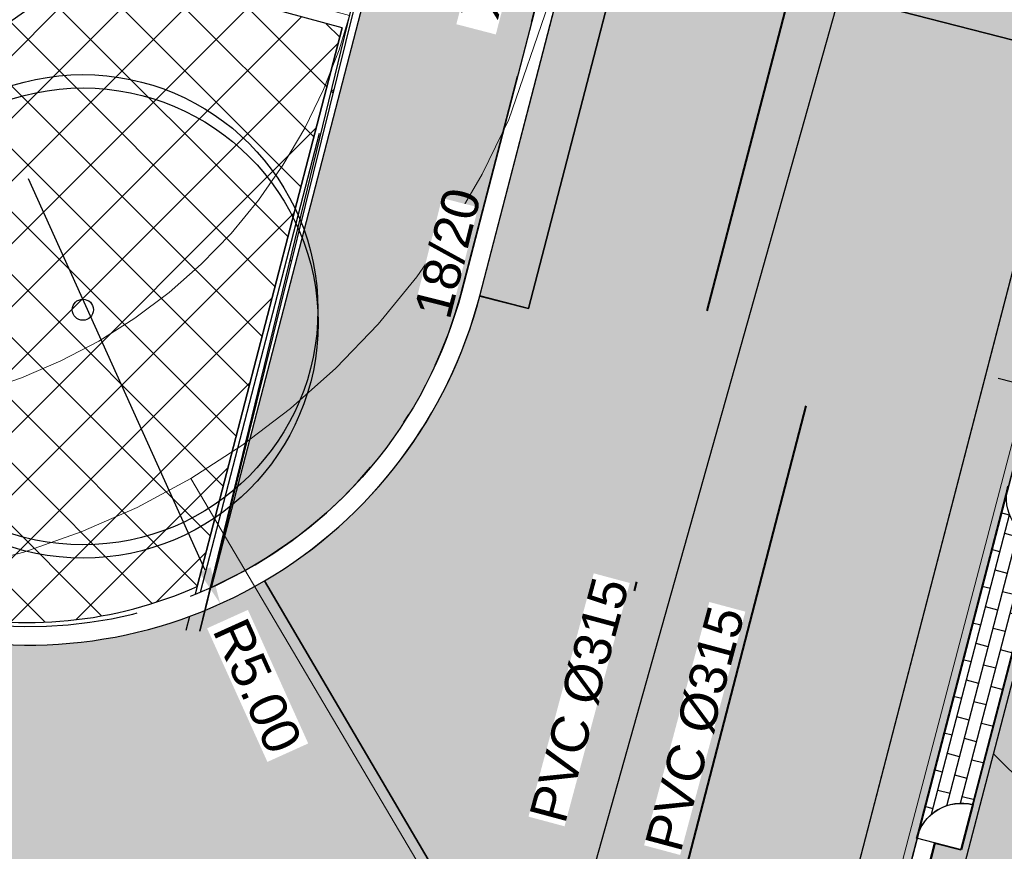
# Model space of a CAD drawing. Header units: metres. Extents: x 252743 to 254903, y 592696 to 593766.
# Tile 58 of 174: x 253750.63 to 253761.19, y 592952.56 to 592961.47. Entities that reach past the tile are written whole.
import ezdxf

# ---------------------------------------------------------------- set-up
doc = ezdxf.new("R2010")
doc.units = ezdxf.units.M
doc.set_wipeout_variables(frame=1)
for name, pattern in [('ACAD_ISO11W100', [33, 12, -3, 12, -3, 0, -3]), ('CENTER', [50.800000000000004, 31.75, -6.35, 6.35, -6.35]), ('DASHED', [19.049999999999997, 12.7, -6.35]), ('HIDDEN', [9.524999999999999, 6.35, -3.175])]:
    doc.linetypes.add(name, pattern=pattern)
for name, color, linetype, lineweight in [('132034000_dwg', 8, 'Continuous', 5), ('B-BH-GR-BEPLANTING_CULTUUR_HEESTERS-G', 250, 'Continuous', 18), ('B-BH-VH-OPENVERHARDING-G', 250, 'Continuous', 18), ('N-RI-DWA-PVC', 12, 'CENTER', 40), ('N-RI-HWA-PVC', 150, 'ACAD_ISO11W100', 40), ('N-RI-HWA-PVC125 KOLKAANSLUITING', 140, 'HIDDEN', 35)]:
    doc.layers.add(name, color=color, linetype=linetype, lineweight=lineweight)
doc.layers.add('ALGEMEEN HULP', color=6, linetype='Continuous', plot=False)
for name, color, linetype in [('B-RI-DWA-BETON', 8, 'Continuous'), ('N-GR-ARC-GROENVOORZIENING-N', 82, 'Continuous'), ('N-GR-BOOM', 3, 'Continuous'), ('N-KL-NUTSSTROOK', 10, 'Continuous'), ('N-RI-KOLK-TROTTOIRKOLK-TRK', 7, 'Continuous'), ('N-RI-TEKST 200', 7, 'Continuous'), ('N-WB-ANTIWORTELSCHERM', 6, 'ZIGZAG'), ('N-WB-ARC-BETONTEGEL 30X30', 8, 'Continuous'), ('N-WB-ARC-KLINKER DF', 24, 'Continuous'), ('N-WB-ARC-SBS-KF-ROODBRUIN-PARKEREN', 24, 'Continuous'), ('N-WB-ARC-SBS-KF-ROODBRUIN-RIJBAAN', 24, 'Continuous'), ('N-WB-BAND OPSLUITBAND 10x20', 7, 'DASHED'), ('N-WB-BAND TEKST 200', 7, 'Continuous'), ('N-WB-BAND TROTTOIRBAND 18 20', 7, 'ACAD_ISO11W100'), ('N-WB-BOCHTSTRAAL', 7, 'Continuous'), ('N-WB-KANTVERHARDING', 2, 'Continuous')]:
    doc.layers.add(name, color=color, linetype=linetype)
doc.layers.get('0').freeze()
doc.styles.add('N_STANDARD 200', font='arial.ttf', dxfattribs={"height": 0.4})
doc.linetypes.add('ZIGZAG', pattern='A,0.00254,-5.08,[131,ltypeshp.shx,S=5.08,R=0,X=-5.08,Y=0],-10.16,[131,ltypeshp.shx,S=5.08,R=180,X=5.08,Y=0],-5.08', length=20.32254)
doc.dimstyles.new('N_DIMENSION 200', dxfattribs={"dimtxt": 0.4, "dimasz": 0.4, "dimexe": 0.125, "dimexo": 0.125, "dimgap": 0.25, "dimtad": 1, "dimzin": 3, "dimdsep": 46, "dimtxsty": 'N_STANDARD 200', "dimcen": 0, "dimazin": 3, "dimtfac": 1, "dimtix": 1, "dimtmove": 2, "dimatfit": 3, "dimfxl": 0.125, "dimfxlon": 1, "dimtfill": 1, "dimtolj": 1, "dimtzin": 0, "dimarcsym": 0})
pattern_1 = [(45, (0, 0), (-1.122532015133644, 1.122532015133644), []), (135, (0, 0), (-1.122532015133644, -1.122532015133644), [])]
pattern_2 = [(164.95, (0, 0), (-0.03517992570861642, -0.1308364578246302), []), (254.95, (0, 0), (0.1610502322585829, -0.1835997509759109), [0.1354836, -0.1354836])]

# ---------------------------------------------------------------- blocks, each defined once
blk = doc.blocks.new("'BOOM")
for centre, radius in [((0, 0), 2.8), ((0.002061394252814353, -0.1586252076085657), 2.8), ((0, 0), 0.1258658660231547)]:
    blk.add_circle(centre, radius)
blk = doc.blocks.new('TROTTOIRKOLK TRK2020')
h = blk.add_hatch(color=256)
h.dxf.hatch_style = 1
h.paths.add_polyline_path([(0, 0), (0.4500000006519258, 0.4499999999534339), (0.4500000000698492, -6.984919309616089e-10)])
for points in [[(6.111804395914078e-10, 0.4500000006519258), (0.4500000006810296, 0.4499999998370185), (0.4500000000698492, -6.984919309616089e-10), (0, 0)], [(0, 0), (0.4500000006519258, 0.4499999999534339), (0.4500000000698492, -6.984919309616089e-10)]]:
    blk.add_lwpolyline(points, close=True)
at = {"color": 7, "true_color": 0xffffff}
blk.add_wipeout([(0.3157935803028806, -0.08776652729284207), (1.5578082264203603, -0.08776652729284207), (1.5578082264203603, -0.524888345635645), (0.3157935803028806, -0.524888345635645)], dxfattribs=at)
at = {"style": 'N_STANDARD 200'}
blk.add_attdef('TROTTOIRKOLK', (0.3157935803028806, -0.5054737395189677), '', height=0.4, dxfattribs=at)
blk = doc.blocks.new('*D620')
at = {"layer": 'Defpoints', "color": 0, "transparency": 16777216}
for p in [(253748.9364679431, 592960.3183358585), (253748.5284768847, 592960.0292972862)]:
    blk.add_point(p, dxfattribs=at)
at = {"layer": 'N-WB-BOCHTSTRAAL', "color": 0, "lineweight": -2, "transparency": 16777216}
for p, q in [((253751.1563177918, 592961.8909738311), (253749.2628607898, 592960.5495667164)), ((253748.5284768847, 592960.0292972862), (253748.9364679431, 592960.3183358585))]:
    blk.add_line(p, q, dxfattribs=at)
at = {"layer": 'N-WB-BOCHTSTRAAL', "color": 0, "transparency": 16777216}
blk.add_solid([(253749.2243223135, 592960.6039655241), (253749.3013992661, 592960.4951679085), (253748.9364679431, 592960.3183358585)], dxfattribs=at)
at = {"layer": 'N-WB-BOCHTSTRAAL', "color": 0, "transparency": 16777216, "insert": (253750.1102061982, 592961.7065286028), "char_height": 0.4, "attachment_point": 5, "rotation": 35.315412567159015, "style": 'N_STANDARD 200', "bg_fill": 3, "box_fill_scale": 1.1, "bg_fill_color": 256, "bg_fill_true_color": 13158600, "bg_fill_transparency": 0}
blk.add_mtext('\\A1;R0.50', dxfattribs=at)
blk = doc.blocks.new('*D635')
at = {"layer": 'Defpoints', "color": 0, "transparency": 16777216}
for p in [(253750.7253535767, 592959.7673037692), (253752.7833385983, 592955.2104739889)]:
    blk.add_point(p, dxfattribs=at)
at = {"layer": 'N-WB-BOCHTSTRAAL', "color": 0, "lineweight": -2, "transparency": 16777216}
blk.add_line((253750.7253535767, 592959.7673037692), (253752.6186997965, 592955.5750203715), dxfattribs=at)
at = {"layer": 'N-WB-BOCHTSTRAAL', "color": 0, "transparency": 16777216}
blk.add_solid([(253752.6794575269, 592955.6024601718), (253752.5579420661, 592955.5475805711), (253752.7833385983, 592955.2104739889)], dxfattribs=at)
at = {"layer": 'N-WB-BOCHTSTRAAL', "color": 0, "transparency": 16777216, "insert": (253753.1812608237, 592954.3293869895), "char_height": 0.4, "attachment_point": 5, "rotation": 294.30519566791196, "style": 'N_STANDARD 200', "bg_fill": 3, "box_fill_scale": 1.1, "bg_fill_color": 256, "bg_fill_true_color": 13158600, "bg_fill_transparency": 0}
blk.add_mtext('\\A1;R5.00', dxfattribs=at)
blk = doc.blocks.new('132034000_dwg_GWW-CAD Bgt tekening 12A-1381416-Plot dakaanzicht')
at = {"layer": 'B-BH-GR-BEPLANTING_CULTUUR_HEESTERS-G', "color": 253, "lineweight": 9, "flags": 128}
blk.add_lwpolyline([(253754167, 592961516), (253754056, 592961148), (253753889, 592960721), (253753688, 592960308), (253753455, 592959912), (253753192, 592959536), (253752900, 592959181), (253752580, 592958851), (253752236, 592958548), (253751868, 592958272), (253751480, 592958027), (253751074, 592957813), (253750652, 592957632), (253750217, 592957484), (253749772, 592957372), (253749319, 592957295), (253748862, 592957255), (253748403, 592957250), (253747944, 592957282), (253747043, 592957454), (253727119, 592962918), (253728598, 592968451)], close=True, dxfattribs=at)
at = {"layer": 'B-BH-VH-OPENVERHARDING-G', "color": 253, "lineweight": 9, "flags": 128}
for points in [[(253772574, 593000000), (253758495, 592946357), (253752466, 592956553), (253753016, 592956906), (253753536, 592957302), (253754023, 592957736), (253754475, 592958208), (253754889, 592958714), (253755261, 592959250), (253755591, 592959814), (253755875, 592960402), (253756302, 592961636), (253766289, 593000000)], [(253766289, 593000000), (253756302, 592961636), (253755875, 592960402), (253755591, 592959814), (253755261, 592959250), (253754889, 592958714), (253754475, 592958208), (253754023, 592957736), (253753536, 592957302), (253753016, 592956906), (253752466, 592956553), (253751891, 592956243), (253751293, 592955980), (253750676, 592955764), (253750045, 592955598)], [(253750217, 592957484), (253750652, 592957632), (253751074, 592957813), (253751480, 592958027), (253751868, 592958272), (253752236, 592958548), (253752580, 592958851), (253752900, 592959181), (253753192, 592959536), (253753455, 592959912), (253753688, 592960308), (253753889, 592960721), (253754056, 592961148), (253754167, 592961516), (253754189, 592961588), (253764176, 593000000)], [(253750045, 592955598), (253750676, 592955764), (253751293, 592955980), (253751891, 592956243), (253752466, 592956553), (253758495, 592946357), (253718795, 592956575)]]:
    blk.add_lwpolyline(points, dxfattribs=at)
blk.add_lwpolyline([(253775890, 593004985), (253774615, 593000000), (253760809, 592946005), (253760290, 592943740), (253758495, 592946357), (253772574, 593000000), (253774505, 593007358), (253774775, 593007996), (253775109, 593008604), (253775502, 593009174), (253775952, 593009702), (253776454, 593010180), (253777001, 593010606), (253777389, 593010845)], close=True, dxfattribs=at)
blk = doc.blocks.new('132034000_dwg-1357416-Plot dakaanzicht')
blk.add_blockref('132034000_dwg_GWW-CAD Bgt tekening 12A-1381416-Plot dakaanzicht', (0, 0))

msp = doc.modelspace()

# ---------------------------------------------------------------- hatches: boundary and pattern name
at = {"layer": 'N-GR-ARC-GROENVOORZIENING-N'}
h = msp.add_hatch(dxfattribs=at)
h.set_pattern_fill('ANSI37', color=256, scale=0.15)
h.set_pattern_definition([(45, (0, 0), (-0.3367596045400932, 0.3367596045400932), []), (135, (0, 0), (-0.3367596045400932, -0.3367596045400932), [])])
edge = h.paths.add_edge_path()
edge.add_line((253727.9191936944, 592968.480070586), (253726.2539070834, 592962.2731240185))
edge.add_line((253726.2539070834, 592962.2731240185), (253728.368296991, 592961.7177103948))
edge.add_line((253728.368296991, 592961.7177103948), (253729.3582225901, 592965.5889470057))
edge.add_line((253729.3582225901, 592965.5889470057), (253749.1969873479, 592960.4235757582))
edge.add_line((253749.1969873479, 592960.4235757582), (253748.0330482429, 592955.8685234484))
edge.add_line((253748.0330482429, 592955.8685234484), (253748.3207268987, 592955.7949735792))
edge.add_line((253748.3207268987, 592955.7949735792), (253748.2481189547, 592955.5039309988))
edge.add_line((253748.2481189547, 592955.5039309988), (253749.7288412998, 592955.1222836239))
edge.add_arc((253750.7217837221, 592959.4703725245), 4.460023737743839, 257.1363506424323, 293.9817638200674)
edge.add_line((253752.5345418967, 592955.3953609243), (253754.0891062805, 592961.3821363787))
edge.add_line((253754.0891062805, 592961.3821363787), (253727.9191936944, 592968.480070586))
at = {"layer": 'N-KL-NUTSSTROOK'}
h = msp.add_hatch(dxfattribs=at)
h.set_pattern_fill('ANSI37', color=256, scale=0.5)
h.set_pattern_definition(pattern_1)
h.paths.add_polyline_path([(253760.746, 592945.783), (253759.1574171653, 592946.2746259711), (253774.6515842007, 593005.5265700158), (253775.9494361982, 593005.1896064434)])
at = {"layer": 'N-WB-ARC-BETONTEGEL 30X30'}
h = msp.add_hatch(dxfattribs=at)
h.set_pattern_fill('AR-B88', color=256, scale=0.002, angle=255.05, style=0)
h.set_pattern_definition([(255.05, (253773.5397279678, 593028.5386789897), (0.3926438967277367, -0.1048414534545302), []), (345.05, (253773.5397279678, 593028.5386789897), (0.4450646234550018, 0.0914804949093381), [0.4064, -0.4064])])
edge = h.paths.add_edge_path()
edge.add_line((253771.8020082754, 593029.008750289), (253773.5397279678, 593028.5386789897))
edge.add_line((253773.5397279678, 593028.5386789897), (253755.3713180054, 592958.5610639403))
edge.add_arc((253750.7253535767, 592959.7673037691), 4.799999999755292, 294.127736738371, 345.4455492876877, ccw=False)
edge.add_line((253752.6874606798, 592955.3866490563), (253771.8020082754, 593029.008750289))
h = msp.add_hatch(dxfattribs=at)
h.set_pattern_fill('AR-B88', color=256, scale=0.002, angle=255.05, style=0)
h.set_pattern_definition([(255.05, (253779.4767015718, 593025.9783309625), (0.3926438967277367, -0.1048414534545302), []), (345.05, (253779.4767015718, 593025.9783309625), (0.4450646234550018, 0.0914804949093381), [0.4064, -0.4064])])
edge = h.paths.add_edge_path()
edge.add_line((253779.6976379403, 593026.787586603), (253781.4303758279, 593026.3386508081))
edge.add_line((253781.4303758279, 593026.3386508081), (253760.4954154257, 592945.650298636))
edge.add_line((253760.4954154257, 592945.650298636), (253758.7543793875, 592946.1023259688))
edge.add_line((253758.7543793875, 592946.1023259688), (253760.4382898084, 592952.6454299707))
edge.add_line((253760.4382898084, 592952.6454299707), (253760.7220272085, 592952.5720123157))
edge.add_line((253760.7220272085, 592952.5720123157), (253761.7034918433, 592956.344803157))
edge.add_line((253761.7034918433, 592956.344803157), (253761.4200549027, 592956.420461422))
edge.add_line((253761.4200549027, 592956.420461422), (253761.5423325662, 592956.9029704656))
edge.add_line((253761.5423325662, 592956.9029704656), (253761.832767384, 592956.8278198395))
edge.add_line((253761.832767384, 592956.8278198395), (253762.8107634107, 592960.5930383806))
edge.add_line((253762.8107634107, 592960.5930383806), (253762.5211263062, 592960.6679825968))
edge.add_line((253762.5211263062, 592960.6679825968), (253762.6463773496, 592961.1520406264))
edge.add_line((253762.6463773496, 592961.1520406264), (253762.9362059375, 592961.0770468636))
edge.add_line((253762.9362059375, 592961.0770468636), (253763.9101300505, 592964.8530814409))
edge.add_line((253763.9101300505, 592964.8530814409), (253763.6248899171, 592964.9268879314))
edge.add_line((253763.6248899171, 592964.9268879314), (253763.7515008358, 592965.4110753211))
edge.add_line((253763.7515008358, 592965.4110753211), (253764.0416366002, 592965.3355208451))
edge.add_line((253764.0416366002, 592965.3355208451), (253765.0232878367, 592969.1148178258))
edge.add_line((253765.0232878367, 592969.1148178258), (253764.7318519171, 592969.1902274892))
edge.add_line((253764.7318519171, 592969.1902274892), (253764.8581040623, 592969.6740264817))
edge.add_line((253764.8581040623, 592969.6740264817), (253765.1485388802, 592969.5988758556))
edge.add_line((253765.1485388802, 592969.5988758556), (253766.1288665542, 592973.3730749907))
edge.add_line((253766.1288665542, 592973.3730749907), (253765.8374324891, 592973.4484841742))
edge.add_line((253765.8374324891, 592973.4484841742), (253765.9626835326, 592973.9325422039))
edge.add_line((253765.9626835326, 592973.9325422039), (253766.2541175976, 592973.8571330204))
edge.add_line((253766.2541175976, 592973.8571330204), (253767.2302362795, 592977.629252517))
edge.add_line((253767.2302362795, 592977.629252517), (253766.9406628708, 592977.7041802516))
edge.add_line((253766.9406628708, 592977.7041802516), (253767.0684905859, 592978.1875715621))
edge.add_line((253767.0684905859, 592978.1875715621), (253767.3591165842, 592978.1123714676))
edge.add_line((253767.3591165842, 592978.1123714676), (253768.1328979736, 592981.1293697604))
edge.add_line((253768.1328979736, 592981.1293697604), (253768.191375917, 592981.320813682))
edge.add_arc((253768.2669086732, 592981.6111493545), 0.2999999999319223, 165.5056880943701, 255.4173769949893, ccw=False)
edge.add_line((253767.9764569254, 592981.6862345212), (253768.1746424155, 592982.4480361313))
edge.add_line((253768.1746424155, 592982.4480361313), (253768.4650772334, 592982.3728855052))
edge.add_line((253768.4650772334, 592982.3728855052), (253769.4452773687, 592986.1465934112))
edge.add_line((253769.4452773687, 592986.1465934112), (253769.1551823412, 592986.221656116))
edge.add_line((253769.1551823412, 592986.221656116), (253769.2800935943, 592986.7058020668))
edge.add_line((253769.2800935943, 592986.7058020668), (253769.570563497, 592986.6306423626))
edge.add_line((253769.570563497, 592986.6306423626), (253770.5522284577, 592990.4095574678))
edge.add_line((253770.5522284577, 592990.4095574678), (253770.2616525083, 592990.4847446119))
edge.add_line((253770.2616525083, 592990.4847446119), (253770.3875632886, 592990.9682683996))
edge.add_line((253770.3875632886, 592990.9682683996), (253770.6772502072, 592990.893311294))
edge.add_line((253770.6772502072, 592990.893311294), (253771.6575361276, 592994.6667706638))
edge.add_line((253771.6575361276, 592994.6667706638), (253771.366872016, 592994.7416170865))
edge.add_line((253771.366872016, 592994.7416170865), (253771.4900600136, 592995.2258218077))
edge.add_line((253771.4900600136, 592995.2258218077), (253771.7751081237, 592995.1524521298))
edge.add_line((253771.7751081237, 592995.1524521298), (253772.7516621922, 592998.9265431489))
edge.add_line((253772.7516621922, 592998.9265431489), (253772.4712002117, 592998.9991132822))
edge.add_line((253772.4712002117, 592998.9991132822), (253772.5974379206, 592999.4829160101))
edge.add_line((253772.5974379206, 592999.4829160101), (253772.8878727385, 592999.407765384))
edge.add_line((253772.8878727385, 592999.407765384), (253774.0113587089, 593003.7410023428))
edge.add_line((253774.0113587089, 593003.7410023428), (253773.7213565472, 593003.8160410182))
edge.add_line((253773.7213565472, 593003.8160410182), (253775.8994252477, 593012.162073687))
edge.add_line((253775.8994252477, 593012.162073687), (253776.4709310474, 593012.0136926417))
edge.add_line((253776.4709310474, 593012.0136926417), (253778.2352353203, 593018.7716744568))
edge.add_line((253778.2352353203, 593018.7716744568), (253777.6576347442, 593018.9336680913))
edge.add_line((253777.6576347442, 593018.9336680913), (253779.6976379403, 593026.787586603))
at = {"layer": 'N-WB-ARC-KLINKER DF'}
h = msp.add_hatch(dxfattribs=at)
h.set_pattern_fill('AR-BRSTD', color=256, scale=0.002, angle=75.4, style=0)
h.set_pattern_definition([(75.4, (253761.585238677, 592955.8612527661), (-0.1311087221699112, 0.03415126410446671), []), (165.4, (253761.585238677, 592955.8612527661), (-0.1823292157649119, -0.1624872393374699), [0.1354836, -0.1354836])])
edge = h.paths.add_edge_path()
edge.add_line((253761.2262322, 592956.470613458), (253760.2465745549, 592952.6973550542))
edge.add_arc((253760.730396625, 592952.5725045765), 0.4996713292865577, 75.4787032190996, 165.5304643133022, ccw=False)
edge.add_line((253760.8556841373, 592953.0562136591), (253761.585238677, 592955.8612527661))
edge.add_arc((253761.7107190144, 592956.3456149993), 0.5003519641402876, 165.5330762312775, 255.4760815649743, ccw=False)
at = {"layer": 'N-WB-ARC-SBS-KF-ROODBRUIN-RIJBAAN'}
h = msp.add_hatch(dxfattribs=at)
h.set_pattern_fill('AR-HBONE', color=256, scale=0.002, angle=74.95)
h.set_pattern_definition([(119.95, (0, 0), (-0.2775113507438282, 0.07461856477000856), [0.6095999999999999, -0.2032]), (209.95, (-0.1014463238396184, 0.1760648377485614), (-0.2775113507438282, 0.07461856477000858), [0.6096, -0.2032])])
edge = h.paths.add_edge_path()
edge.add_line((253769.9560831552, 593038.667928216), (253787.7727007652, 593034.0428711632))
edge.add_arc((253786.0823845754, 593028.280694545), 6.004985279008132, 73.65111692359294, 165.4253912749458)
edge.add_line((253780.2706350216, 593029.7917919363), (253779.7479640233, 593029.9274939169))
edge.add_line((253779.7479640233, 593029.9274939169), (253778.959018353, 593026.8887835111))
edge.add_line((253778.959018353, 593026.8887835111), (253758.2192762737, 592947.0073914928))
edge.add_line((253758.2192762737, 592947.0073914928), (253753.2574643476, 592955.4558753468))
edge.add_arc((253750.7253535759, 592959.7673037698), 5.000000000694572, 300.4258037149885, 345.4060581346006)
edge.add_line((253755.5640326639, 592958.5074685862), (253756.0875708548, 592958.3751019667))
edge.add_line((253756.0875708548, 592958.3751019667), (253774.2232643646, 593028.2267060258))
edge.add_line((253774.2232643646, 593028.2267060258), (253774.9857447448, 593031.1634824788))
edge.add_line((253774.9857447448, 593031.1634824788), (253774.463073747, 593031.2991844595))
edge.add_arc((253768.6492103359, 593032.805906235), 6.005931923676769, 345.470865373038, 437.4320671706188)
h = msp.add_hatch(dxfattribs=at)
h.set_pattern_fill('AR-BRSTD', color=256, scale=0.002, angle=164.95)
h.set_pattern_definition(pattern_2)
h.paths.add_polyline_path([(253774.463073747, 593031.2991844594), (253774.9857447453, 593031.1634824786), (253756.0875708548, 592958.3751019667), (253755.5648998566, 592958.5108039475)])
h = msp.add_hatch(dxfattribs=at)
h.set_pattern_fill('AR-BRSTD', color=256, scale=0.002, angle=164.95)
h.set_pattern_definition(pattern_2)
h.paths.add_polyline_path([(253780.2706350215, 593029.7917919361), (253779.7479640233, 593029.9274939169), (253758.2192762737, 592947.0073914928), (253758.7419447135, 592946.8716901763), (253779.5036271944, 593026.837577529), (253780.006328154, 593028.7737851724)])
h = msp.add_hatch(dxfattribs=at)
h.set_pattern_fill('AR-HBONE', color=256, scale=0.002, angle=164.95)
h.set_pattern_definition([(209.95, (0, 0), (-0.07461856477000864, -0.2775113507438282), [0.6096, -0.2032]), (299.95, (-0.1760648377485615, -0.1014463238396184), (-0.07461856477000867, -0.2775113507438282), [0.6096, -0.2032])])
edge = h.paths.add_edge_path()
edge.add_line((253663.0904468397, 592975.0764520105), (253665.0347420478, 592974.5666594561))
edge.add_arc((253665.2205271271, 592975.5511151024), 1.001832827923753, 259.3129109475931, 345.3711205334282)
edge.add_line((253666.1898825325, 592975.2980951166), (253666.3739138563, 592976.0048992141))
edge.add_line((253666.3739138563, 592976.0048992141), (253666.9421883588, 592975.8569872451))
edge.add_line((253666.9421883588, 592975.8569872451), (253686.6968262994, 592970.7151985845))
edge.add_line((253686.6968262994, 592970.7151985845), (253693.2481519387, 592969.0078010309))
edge.add_line((253693.2481519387, 592969.0078010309), (253717.777923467, 592962.6214560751))
edge.add_line((253717.777923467, 592962.6214560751), (253728.1715909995, 592959.9148695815))
edge.add_line((253728.1715909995, 592959.9148695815), (253747.6159256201, 592954.8521951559))
edge.add_line((253747.6159256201, 592954.8521951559), (253749.3294561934, 592954.4060473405))
edge.add_line((253749.3294561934, 592954.4060473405), (253749.4655183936, 592954.9286246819))
edge.add_arc((253750.7253535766, 592959.7673037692), 4.999999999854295, 255.4060581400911, 300.4258037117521)
edge.add_line((253753.2574643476, 592955.4558753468), (253758.2192762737, 592947.0073914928))
edge.add_line((253758.2192762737, 592947.0073914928), (253717.5725960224, 592957.5902571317))
edge.add_line((253717.5725960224, 592957.5902571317), (253701.1223852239, 592961.8736075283))
edge.add_line((253701.1223852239, 592961.8736075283), (253699.0990891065, 592962.4004390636))
edge.add_line((253699.0990891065, 592962.4004390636), (253682.1637752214, 592966.8101037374))
edge.add_line((253682.1637752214, 592966.8101037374), (253665.726633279, 592971.0900529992))
edge.add_line((253665.726633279, 592971.0900529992), (253665.1426024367, 592971.242124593))
edge.add_line((253665.1426024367, 592971.242124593), (253665.2408924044, 592971.6160320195))
edge.add_arc((253664.2732700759, 592971.8684436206), 1.000002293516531, 345.3797699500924, 435.2163578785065)
edge.add_line((253664.5284403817, 592972.835342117), (253662.6368243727, 592973.3345487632))
edge.add_line((253662.6368243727, 592973.3345487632), (253663.0904468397, 592975.0764520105))
h = msp.add_hatch(dxfattribs=at)
h.set_pattern_fill('AR-BRSTD', color=256, scale=0.002, angle=74.95)
h.set_pattern_definition([(74.95, (0, 0), (-0.1308364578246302, 0.03517992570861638), []), (164.95, (0, 0), (-0.1835997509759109, -0.161050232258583), [0.1354836, -0.1354836])])
edge = h.paths.add_edge_path()
edge.add_line((253665.1426024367, 592971.242124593), (253758.2192737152, 592947.0073921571))
edge.add_line((253758.2192737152, 592947.0073921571), (253758.7419447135, 592946.8716901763))
edge.add_line((253758.7419447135, 592946.8716901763), (253758.6815914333, 592946.6392329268))
edge.add_arc((253758.3912186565, 592946.7146229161), 0.2999999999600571, 255.40633838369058, 345.44554928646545, ccw=False)
edge.add_line((253758.3156299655, 592946.4243018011), (253665.2963165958, 592970.644094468))
edge.add_arc((253665.3719052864, 592970.9344155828), 0.2999999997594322, 165.2716371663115, 255.4063384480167, ccw=False)
edge.add_line((253665.0817626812, 592971.0106866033), (253665.1426024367, 592971.242124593))

# ---------------------------------------------------------------- linework, layer by layer
at = {"layer": 'ALGEMEEN HULP'}
msp.add_line((253770.6576034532, 592955.0585719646), (253761.1231676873, 592957.626887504), dxfattribs=at)
at = {"layer": 'B-RI-DWA-BETON'}
msp.add_line((253763.872, 592977.536), (253754.752, 592945.152), dxfattribs=at)
at = {"layer": 'N-GR-ARC-GROENVOORZIENING-N'}
msp.add_lwpolyline([(253727.9191936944, 592968.480070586), (253726.2539070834, 592962.2731240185), (253728.368296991, 592961.7177103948), (253729.3582225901, 592965.5889470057), (253749.1969873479, 592960.4235757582), (253748.0330482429, 592955.8685234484), (253748.3207268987, 592955.7949735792), (253748.2481189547, 592955.5039309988), (253749.7288412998, 592955.1222836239, 0.162168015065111), (253752.5345418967, 592955.3953609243), (253754.0891062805, 592961.3821363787)], format="xyb", close=True, dxfattribs=at)
at = {"layer": 'N-KL-NUTSSTROOK'}
msp.add_lwpolyline([(253760.746, 592945.783), (253759.1574171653, 592946.2746259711), (253774.6515842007, 593005.5265700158), (253775.9494361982, 593005.1896064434)], close=True, dxfattribs=at)
at = {"layer": 'N-RI-HWA-PVC'}
msp.add_line((253773.106794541, 593016.519631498), (253755.9520278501, 592950.4595582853), dxfattribs=at)
at = {"layer": 'N-RI-HWA-PVC125 KOLKAANSLUITING'}
msp.add_line((253762.3997033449, 592960.9599463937), (253756.5922478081, 592962.4677461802), dxfattribs=at)
at = {"layer": 'N-WB-ANTIWORTELSCHERM', "ltscale": 0.2}
for p, q in [((253754.0891062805, 592961.3821363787), (253752.5132945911, 592955.3127255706)), ((253752.4514985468, 592955.0747113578), (253752.4127060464, 592954.9252978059))]:
    msp.add_line(p, q, dxfattribs=at)
at = {"layer": 'N-WB-ARC-BETONTEGEL 30X30'}
msp.add_lwpolyline([(253771.8020082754, 593029.008750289), (253773.5397279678, 593028.5386789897), (253755.3713180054, 592958.5610639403, -0.2277350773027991), (253752.6874606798, 592955.3866490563)], format="xyb", close=True, dxfattribs=at)
msp.add_lwpolyline([(253758.7543793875, 592946.1023259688), (253760.4382898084, 592952.6454299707), (253760.7220272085, 592952.5720123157), (253761.7034918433, 592956.344803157)], dxfattribs=at)
at = {"layer": 'N-WB-ARC-SBS-KF-ROODBRUIN-PARKEREN'}
for points in [[(253769.9560831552, 593038.667928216), (253787.7727007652, 593034.0428711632, 0.4233129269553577), (253780.2706350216, 593029.7917919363), (253779.7479640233, 593029.9274939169), (253778.959018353, 593026.8887835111), (253758.2192762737, 592947.0073914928), (253753.2574643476, 592955.4558753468, 0.1988228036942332), (253755.5640326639, 592958.5074685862), (253756.0875708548, 592958.3751019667), (253774.2232643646, 593028.2267060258), (253774.9857447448, 593031.1634824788), (253774.463073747, 593031.2991844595, 0.424275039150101), (253769.9560831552, 593038.667928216)], [(253663.0904468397, 592975.0764520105), (253665.0347420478, 592974.5666594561, 0.3942039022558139), (253666.1898825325, 592975.2980951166), (253666.3739138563, 592976.0048992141), (253666.9421883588, 592975.8569872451), (253686.6968262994, 592970.7151985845), (253693.2481519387, 592969.0078010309), (253717.777923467, 592962.6214560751), (253728.1715909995, 592959.9148695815), (253747.6159256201, 592954.8521951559), (253749.3294561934, 592954.4060473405), (253749.4655183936, 592954.9286246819, 0.1990019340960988), (253753.2574643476, 592955.4558753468), (253758.2192762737, 592947.0073914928), (253717.5725960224, 592957.5902571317), (253701.1223852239, 592961.8736075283), (253699.0990891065, 592962.4004390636), (253682.1637752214, 592966.8101037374), (253665.726633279, 592971.0900529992), (253665.1426024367, 592971.242124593), (253665.2408924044, 592971.6160320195, 0.413378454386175), (253664.5284403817, 592972.835342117), (253662.6368243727, 592973.3345487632)]]:
    msp.add_lwpolyline(points, format="xyb", close=True, dxfattribs=at)
for points in [[(253774.463073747, 593031.2991844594), (253774.9857447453, 593031.1634824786), (253756.0875708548, 592958.3751019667), (253755.5648998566, 592958.5108039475)], [(253780.2706350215, 593029.7917919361), (253779.7479640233, 593029.9274939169), (253758.2192762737, 592947.0073914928), (253758.7419447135, 592946.8716901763), (253779.5036271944, 593026.837577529), (253780.006328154, 593028.7737851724)]]:
    msp.add_lwpolyline(points, close=True, dxfattribs=at)
at = {"layer": 'N-WB-ARC-SBS-KF-ROODBRUIN-RIJBAAN'}
msp.add_lwpolyline([(253761.2262322, 592956.470613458), (253760.2465745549, 592952.6973550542, -0.4144781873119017), (253760.8556841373, 592953.0562136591), (253761.585238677, 592955.8612527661, -0.4139222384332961)], format="xyb", close=True, dxfattribs=at)
at = {"layer": 'N-WB-BAND OPSLUITBAND 10x20', "ltscale": 0.4}
msp.add_lwpolyline([(253752.5710885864, 592955.3363600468), (253771.6803322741, 593028.9376989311)], dxfattribs=at)
at = {"layer": 'N-WB-BAND TROTTOIRBAND 18 20', "ltscale": 0.2}
for p, q in [((253755.3664100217, 592958.542315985), (253773.5369069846, 593028.5394420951)), ((253760.8556841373, 592953.0562136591), (253760.7304330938, 592952.5721556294)), ((253760.7304330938, 592952.5721556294), (253760.2463750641, 592952.6974066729))]:
    msp.add_line(p, q, dxfattribs=at)
msp.add_lwpolyline([(253760.4481736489, 592952.6451908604), (253758.8751690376, 592946.5889822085, -0.4144192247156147), (253758.2652292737, 592946.2307580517), (253717.2995956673, 592956.8968810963)], format="xyb", dxfattribs=at)
msp.add_arc((253750.7253535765, 592959.7673037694), 4.8, 255.406058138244, 345.4455492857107, dxfattribs=at)
at = {"layer": 'N-WB-KANTVERHARDING'}
msp.add_line((253755.5648998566, 592958.5108039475), (253774.463073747, 593031.2991844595), dxfattribs=at)
msp.add_lwpolyline([(253793.5952139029, 593032.528822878), (253787.5880757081, 593034.0908798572, 0.4143237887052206), (253780.2706350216, 593029.7917919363), (253758.6815914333, 592946.6392329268, -0.4144140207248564), (253758.3156299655, 592946.4243018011), (253717.3499498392, 592957.0902230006)], format="xyb", dxfattribs=at)
msp.add_lwpolyline([(253752.6874606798, 592955.3866490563), (253771.8020893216, 593029.0087286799)], dxfattribs=at)
for centre, radius, start, end in [((253750.7253535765, 592959.7673037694), 5, 255.406058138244, 345.4455492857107), ((253760.7304330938, 592952.5721556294), 0.5, 75.492774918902, 165.4927749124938)]:
    msp.add_arc(centre, radius, start, end, dxfattribs=at)

# ---------------------------------------------------------------- block references
at = {"layer": '132034000_dwg', "color": 253, "lineweight": 9, "xscale": 0.001, "yscale": 0.001, "zscale": 0.001}
msp.add_blockref('132034000_dwg-1357416-Plot dakaanzicht', (0, 0), dxfattribs=at)
at = {"layer": 'N-GR-BOOM', "xscale": 0.9, "yscale": 0.9, "zscale": 0.9}
msp.add_blockref("'BOOM", (253751.3101315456, 592958.361931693), dxfattribs=at)

# ---------------------------------------------------------------- next in the draw order: texts
at = {"layer": 'N-RI-TEKST 200', "char_height": 0.4, "width": 2.7, "attachment_point": 8, "rotation": 74.98751222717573, "style": 'N_STANDARD 200', "bg_fill": 3, "box_fill_scale": 1, "bg_fill_color": 256, "bg_fill_transparency": 0}
for insert in [(253756.8378191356, 592954.1256506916), (253758.0769969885, 592953.8183350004)]:
    msp.add_mtext('PVC Ø315', dxfattribs=dict(at, insert=insert))

# ---------------------------------------------------------------- next in the draw order: dimensions: what is measured, and where the dimension line sits
at = {"layer": 'N-WB-BOCHTSTRAAL'}
dim = msp.add_radius_dim(center=(253748.5284768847, 592960.0292972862), mpoint=(253748.9364679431, 592960.3183358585), dimstyle='N_DIMENSION 200', override={"dimfxl": 0.0125}, dxfattribs=at)
dim.commit()
dim.dimension.update_dxf_attribs({"geometry": '*D620', "text_midpoint": (253750.1102061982, 592961.7065286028)})

# ---------------------------------------------------------------- next in the draw order: hatches: boundary and pattern name
at = {"layer": 'N-KL-NUTSSTROOK'}
h = msp.add_hatch(dxfattribs=at)
h.set_pattern_fill('ANSI37', color=256, scale=0.5)
h.set_pattern_definition(pattern_1)
h.paths.add_polyline_path([(253756.0971314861, 592962.9615721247), (253754.6459862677, 592963.3395113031), (253752.5656330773, 592954.917416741), (253754.178, 592961.5519999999), (253762.3861434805, 592993.1401158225), (253775.363095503, 593043.1278786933), (253776.8149733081, 593042.7509823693), (253774.7437106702, 593034.7686157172)])

# ---------------------------------------------------------------- next in the draw order: linework, layer by layer
msp.add_lwpolyline([(253756.0971314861, 592962.9615721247), (253754.6459862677, 592963.3395113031), (253752.5656330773, 592954.917416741), (253754.178, 592961.5519999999), (253762.3861434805, 592993.1401158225), (253775.363095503, 593043.1278786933), (253776.8149733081, 593042.7509823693), (253774.7437106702, 593034.7686157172)], close=True, dxfattribs=at)
at = {"layer": 'N-RI-DWA-PVC'}
msp.add_line((253768.6253806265, 592994.2117943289), (253756.9090589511, 592949.0390791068), dxfattribs=at)

# ---------------------------------------------------------------- next in the draw order: block references
at = {"layer": 'N-RI-KOLK-TROTTOIRKOLK-TRK', "rotation": 255.4582543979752}
msp.add_blockref('TROTTOIRKOLK TRK2020', (253756.2131584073, 592962.7985291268), dxfattribs=at).add_auto_attribs({'TROTTOIRKOLK': 'TRK'})

# ---------------------------------------------------------------- next in the draw order: texts
at = {"layer": 'N-WB-BAND TEKST 200', "insert": (253755.4173291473, 592958.9192640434), "char_height": 0.4, "width": 1.114358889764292, "attachment_point": 8, "rotation": 75.8433067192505, "style": 'N_STANDARD 200', "bg_fill": 3, "box_fill_scale": 1, "bg_fill_color": 256, "bg_fill_transparency": 0}
msp.add_mtext('{\\C7;18/20}', dxfattribs=at)

# ---------------------------------------------------------------- next in the draw order: dimensions: what is measured, and where the dimension line sits
at = {"layer": 'N-WB-BOCHTSTRAAL'}
dim = msp.add_radius_dim(center=(253750.7253535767, 592959.7673037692), mpoint=(253752.7833385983, 592955.2104739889), dimstyle='N_DIMENSION 200', override={"dimfxl": 0.0125}, dxfattribs=at)
dim.commit()
dim.dimension.update_dxf_attribs({"geometry": '*D635', "text_midpoint": (253753.1812608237, 592954.3293869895), "dimtype": 164})

# ---------------------------------------------------------------- next in the draw order: linework, layer by layer
at = {"layer": 'N-WB-KANTVERHARDING'}
msp.add_line((253756.0875708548, 592958.3751019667), (253755.5640326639, 592958.5074685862), dxfattribs=at)

doc.saveas('drawing.dxf')
